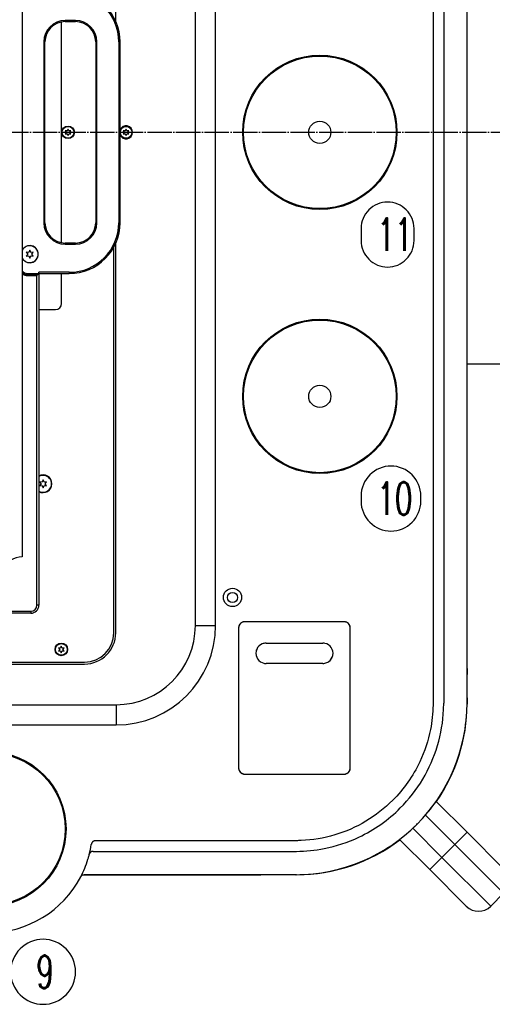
# Model space of a CAD drawing. Extents: x -1763 to 4575, y -3429 to 1051.
# Tile 190 of 193: x 4045 to 4278, y -529 to -45. Entities that reach past the tile are written whole.
import ezdxf

# ---------------------------------------------------------------- set-up
doc = ezdxf.new("R2010")
doc.units = 0
doc.linetypes.add('DASHED', pattern=[15, 7, -8])
doc.linetypes.add('DOT_CENTER', pattern=[14, 12, -1, 0, -1])
doc.layers.get('0').update_dxf_attribs({"linetype": 'CONTINUOUS'})
doc.layers.add('1', color=7, linetype='CONTINUOUS')
doc.styles.add('CONVERTER_2', font='txt.shx', dxfattribs={"width": 0.63})

# ---------------------------------------------------------------- blocks, each defined once
blk = doc.blocks.new('MANIPULATOR_TOPVIEW__658', base_point=(1892.21, 3670.62))
at = {"layer": '1', "color": 7, "linetype": 'CONTINUOUS'}
for q in [(4265.5, 190.85), (4282.5, -214)]:
    blk.add_line((4265.5, -214), q, dxfattribs=at)
blk = doc.blocks.new('TH_TV__659', base_point=(4286.02, 294))
at = {"color": 3, "linetype": 'CONTINUOUS'}
for p, q in [((4248.77, 180.91), (4248.77, -380.91)), ((4254.02, 181.07), (4254.02, -381.07)), ((4265.5, -381), (4265.5, 181)), ((4092.48, -45.43), (4092.48, 146.4)), ((4131.68, -342.8), (4131.68, 142.8)), ((4141.68, -342.8), (4141.68, 142.8)), ((4046.32, 114.63), (4046.32, -309.01)), ((4265.5, -50.85), (4265.5, -41.02)), ((4065.8, -154.34), (4065.8, -45.66)), ((4067.6, -44.9), (4067.6, -45.5)), ((4072.6, -44.9), (4067.6, -44.9)), ((4067.6, -45.5), (4072.6, -45.5)), ((4072.6, -45.5), (4072.6, -44.9)), ((4265.5, -149.15), (4265.5, -50.85)), ((4057.6, -55.5), (4057, -55.5)), ((4057, -55.5), (4057, -144.5)), ((4057.6, -144.5), (4057.6, -55.5)), ((4083.2, -55.5), (4082.6, -55.5)), ((4082.6, -55.5), (4082.6, -144.5)), ((4083.2, -144.5), (4083.2, -55.5)), ((4094, -55.5), (4094.6, -55.5)), ((4094, -55.5), (4094, -144.5)), ((4094.6, -144.5), (4094.6, -55.5)), ((4068.6, -99.31), (4067.61, -99.2)), ((4067.61, -99.2), (4068.2, -100)), ((4068.2, -100), (4067.61, -100.8)), ((4067.61, -100.8), (4068.6, -100.69)), ((4069, -98.4), (4068.6, -99.31)), ((4068.6, -100.69), (4069, -101.6)), ((4069.4, -99.31), (4069, -98.4)), ((4069, -101.6), (4069.4, -100.69)), ((4070.39, -99.2), (4069.4, -99.31)), ((4069.4, -100.69), (4070.39, -100.8)), ((4069.8, -100), (4070.39, -99.2)), ((4070.39, -100.8), (4069.8, -100)), ((4096.19, -99.2), (4096.78, -100)), ((4097.18, -99.31), (4096.19, -99.2)), ((4096.78, -100), (4096.19, -100.8)), ((4096.19, -100.8), (4097.18, -100.69)), ((4097.58, -98.4), (4097.18, -99.31)), ((4097.18, -100.69), (4097.58, -101.6)), ((4097.98, -99.31), (4097.58, -98.4)), ((4097.58, -101.6), (4097.98, -100.69)), ((4098.97, -99.2), (4097.98, -99.31)), ((4097.98, -100.69), (4098.97, -100.8)), ((4098.38, -100), (4098.97, -99.2)), ((4098.97, -100.8), (4098.38, -100)), ((4057, -144.5), (4057.6, -144.5)), ((4083.2, -144.5), (4082.6, -144.5)), ((4094, -144.5), (4094.6, -144.5)), ((4265.5, -158.98), (4265.5, -149.15)), ((4072.6, -154.5), (4067.6, -154.5)), ((4067.6, -155.1), (4067.6, -154.5)), ((4067.6, -155.1), (4072.6, -155.1)), ((4072.6, -154.5), (4072.6, -155.1)), ((4092.48, -346.4), (4092.48, -154.57)), ((4049.6, -159.13), (4048.37, -159)), ((4048.37, -159), (4049.1, -160)), ((4050.1, -158), (4049.6, -159.13)), ((4050.6, -159.13), (4050.1, -158)), ((4051.83, -159), (4050.6, -159.13)), ((4051.1, -160), (4051.83, -159)), ((4091.58, -346.4), (4091.58, -156.41)), ((4265.5, -238.25), (4265.5, -158.98)), ((4049.1, -160), (4048.37, -161)), ((4048.37, -161), (4049.6, -160.87)), ((4049.6, -160.87), (4050.1, -162)), ((4050.1, -162), (4050.6, -160.87)), ((4050.6, -160.87), (4051.83, -161)), ((4051.83, -161), (4051.1, -160)), ((4049.1, -169.5), (4054.6, -169.5)), ((4069.6, -168.9), (4054.6, -168.9)), ((4054.6, -169.5), (4054.6, -168.9)), ((4054.6, -169.5), (4069.6, -169.5)), ((4054.6, -170), (4054.6, -169.5)), ((4065.8, -184.3), (4065.8, -169.5)), ((4069.6, -168.9), (4069.6, -169.5)), ((4049.1, -170), (4049.1, -170.5)), ((4049.1, -170), (4054.1, -170)), ((4049.1, -170.5), (4053.6, -170.5)), ((4054.1, -170), (4053.6, -170.5)), ((4053.6, -332.8), (4053.6, -170.5)), ((4054.6, -170), (4054.1, -170)), ((4054.6, -170), (4054.6, -332.8)), ((4054.6, -187.3), (4062.8, -187.3)), ((4265.5, -238.75), (4265.5, -238.25)), ((4265.5, -240.25), (4265.5, -238.75)), ((4265.5, -243), (4265.5, -240.25)), ((4265.5, -341), (4265.5, -243)), ((4056.68, -271.05), (4056.18, -272.18)), ((4057.18, -272.18), (4056.68, -271.05)), ((4054.95, -272.05), (4055.68, -273.05)), ((4056.18, -272.18), (4054.95, -272.05)), ((4055.68, -273.05), (4054.95, -274.05)), ((4054.95, -274.05), (4056.18, -273.92)), ((4056.18, -273.92), (4056.68, -275.05)), ((4056.68, -275.05), (4057.18, -273.92)), ((4058.41, -272.05), (4057.18, -272.18)), ((4057.18, -273.92), (4058.41, -274.05)), ((4057.68, -273.05), (4058.41, -272.05)), ((4058.41, -274.05), (4057.68, -273.05)), ((4054.6, -332.8), (4053.6, -332.8)), ((3749.4, -335.8), (4050.6, -335.8)), ((4050.6, -336.8), (3749.4, -336.8)), ((4050.6, -335.8), (4050.6, -336.8)), ((4131.68, -342.8), (4141.68, -342.8)), ((4153, -344), (4153, -381.41)), ((4166.5, -341), (4156, -341)), ((4196.82, -341), (4166.5, -341)), ((4201.18, -341), (4196.82, -341)), ((4205, -341), (4201.18, -341)), ((4208, -413), (4208, -344)), ((4265.5, -343.75), (4265.5, -341)), ((4265.5, -345.25), (4265.5, -343.75)), ((4265.5, -345.75), (4265.5, -345.25)), ((4265.5, -364), (4265.5, -345.75)), ((4064.27, -353.8), (4064.86, -354.6)), ((4065.26, -353.91), (4064.27, -353.8)), ((4065.66, -353), (4065.26, -353.91)), ((4066.06, -353.91), (4065.66, -353)), ((4067.05, -353.8), (4066.06, -353.91)), ((4066.46, -354.6), (4067.05, -353.8)), ((4166.5, -351.5), (4194.5, -351.5)), ((4064.86, -354.6), (4064.27, -355.4)), ((4064.27, -355.4), (4065.26, -355.29)), ((4065.26, -355.29), (4065.66, -356.2)), ((4065.66, -356.2), (4066.06, -355.29)), ((4066.06, -355.29), (4067.05, -355.4)), ((4067.05, -355.4), (4066.46, -354.6)), ((3722.92, -360.9), (4077.08, -360.9)), ((3722.92, -361.8), (4077.08, -361.8)), ((4194.5, -361.5), (4166.5, -361.5)), ((4265.5, -364), (4265.5, -367)), ((4265.5, -378.5), (4265.5, -367)), ((3707.32, -381.8), (4092.68, -381.8)), ((4092.68, -381.8), (4092.68, -391.8)), ((4153, -381.41), (4153, -413)), ((4265.5, -378.5), (4265.5, -381.5)), ((3707.32, -391.8), (4092.68, -391.8)), ((4156, -416), (4205, -416)), ((4265.5, -444.61), (4250.27, -429.39)), ((4259.49, -450.62), (4245.02, -436.15)), ((4253.13, -456.99), (4238.79, -442.65)), ((4265.5, -444.61), (4259.49, -450.62)), ((4265.5, -444.61), (4283.53, -462.65)), ((4180.91, -448.77), (4082.43, -448.77)), ((4247.11, -463), (4232.28, -448.16)), ((4253.13, -456.99), (4259.49, -450.62)), ((4259.49, -450.62), (4283.53, -474.67)), ((4081.38, -454.02), (4181.07, -454.02)), ((4253.13, -456.99), (4247.11, -463)), ((4253.13, -456.99), (4277.17, -481.03)), ((4265.15, -481.03), (4247.11, -463)), ((4076.99, -465.5), (4141, -465.5)), ((4181, -465.5), (4077, -465.5)), ((4141, -465.5), (4143.75, -465.5)), ((4143.75, -465.5), (4145.25, -465.5)), ((4145.25, -465.5), (4145.75, -465.5)), ((4145.75, -465.5), (4164, -465.5)), ((4181.5, -465.5), (4164, -465.5)), ((4277.17, -481.03), (4283.53, -474.67))]:
    blk.add_line(p, q, dxfattribs=at)
at = {"color": 3, "linetype": 'DASHED'}
for p, q in [((4265.5, -381), (4265.5, 181)), ((4265.5, -50.85), (4265.5, -41.02)), ((4265.5, -149.15), (4265.5, -50.85)), ((4265.5, -158.98), (4265.5, -149.15)), ((4265.5, -238.25), (4265.5, -158.98)), ((4054.6, -169.5), (4054.6, -168.9)), ((4054.6, -187.3), (4062.8, -187.3)), ((4265.5, -238.75), (4265.5, -238.25)), ((4265.5, -238.75), (4265.5, -238.25)), ((4265.5, -240.25), (4265.5, -238.75)), ((4265.5, -240.25), (4265.5, -238.75)), ((4265.5, -243), (4265.5, -240.25)), ((4265.5, -243), (4265.5, -240.25)), ((4265.5, -341), (4265.5, -243)), ((4265.5, -341), (4265.5, -243)), ((4153, -344), (4153, -381.41)), ((4166.5, -341), (4156, -341)), ((4196.82, -341), (4166.5, -341)), ((4201.18, -341), (4196.82, -341)), ((4205, -341), (4201.18, -341)), ((4208, -413), (4208, -344)), ((4265.5, -343.75), (4265.5, -341)), ((4265.5, -343.75), (4265.5, -341)), ((4265.5, -345.25), (4265.5, -343.75)), ((4265.5, -345.25), (4265.5, -343.75)), ((4265.5, -345.75), (4265.5, -345.25)), ((4265.5, -345.75), (4265.5, -345.25)), ((4265.5, -364), (4265.5, -345.75)), ((4166.5, -351.5), (4194.5, -351.5)), ((4194.5, -361.5), (4166.5, -361.5)), ((4265.5, -378.5), (4265.5, -367)), ((4153, -381.41), (4153, -413)), ((4156, -416), (4205, -416)), ((4076.99, -465.5), (4141, -465.5)), ((4076.99, -465.5), (4141, -465.5)), ((4181, -465.5), (4077, -465.5)), ((4141, -465.5), (4143.75, -465.5)), ((4141, -465.5), (4143.75, -465.5)), ((4143.75, -465.5), (4145.25, -465.5)), ((4143.75, -465.5), (4145.25, -465.5)), ((4145.25, -465.5), (4145.75, -465.5)), ((4145.25, -465.5), (4145.75, -465.5)), ((4145.75, -465.5), (4164, -465.5))]:
    blk.add_line(p, q, dxfattribs=at)
at = {"color": 3, "linetype": 'CONTINUOUS'}
for centre, radius in [((4193, -100), 38), ((4193, -100), 37.57), ((4069, -100), 3.1), ((4193, -100), 5.45), ((4069, -100), 2.9), ((4097.58, -100), 2.9), ((4193, -230), 38), ((4193, -230), 37.57), ((4193, -230), 5.45), ((4150, -329), 4.5), ((4150, -329), 2.5), ((4065.66, -354.6), 3.1), ((4065.66, -354.6), 2.9), ((4030, -443), 38), ((4030, -443), 37.57)]:
    blk.add_circle(centre, radius, dxfattribs=at)
for centre, radius, start, end in [((4069.6, -55.5), 25, 0, 90), ((4069.6, -55.5), 24.4, 0, 90), ((4067.6, -55.5), 10.6, 90, 180), ((4067.6, -55.5), 10, 90, 180), ((4072.6, -55.5), 10.6, 0, 90), ((4072.6, -55.5), 10, 0, 90), ((4097.58, -100), 3.2, -158.6305, 158.6305), ((4067.6, -144.5), 10.6, 180, -90), ((4067.6, -144.5), 10, 180, -90), ((4069.6, -144.5), 24.4, -90, 0), ((4069.6, -144.5), 25, -90, 0), ((4072.6, -144.5), 10, -90, 0), ((4072.6, -144.5), 10.6, -90, 0), ((4050.1, -160), 4.2, 0, 154.1581), ((4050.1, -160), 4.15, 0, 155.6222), ((4050.1, -160), 4.15, -155.6222, 0), ((4050.1, -160), 4.2, -154.1581, 0), ((4049.1, -166), 3.5, -142.5878, -90), ((4049.1, -166), 4, -134.0272, -90), ((4049.1, -166), 4.5, -128.154, -90), ((4062.8, -184.3), 3, -90, 0), ((4056.68, -273.05), 4.35, 0, 118.5654), ((4056.68, -273.05), 4.15, -120.0797, 120.0797), ((4056.68, -273.05), 4.35, -118.5654, 0), ((4047.32, -321.97), 13, 94.4117, 145.6186), ((4050.6, -332.8), 4, -90, 0), ((4050.6, -332.8), 3, -90, 0), ((4092.68, -342.8), 49, -90, 0), ((4092.68, -342.8), 39, -90, 0), ((4156, -344), 3, 143.1301, 180), ((4156, -344), 3, 131.8103, 143.1301), ((4156, -344), 3, 90, 131.8103), ((4205, -344), 3, 0, 90), ((4077.08, -346.4), 14.5, -90, 0), ((4077.08, -346.4), 15.4, -90, 0), ((4166.5, -356.5), 5, 90, -90), ((4194.5, -356.5), 5, -90, 90), ((4263.5, -364), 2, -0.5966, 0), ((4263.5, -367), 2, 0, 0.5966), ((4181, -381), 84.5, -90, 0), ((4181.5, -381.5), 84, -34.8744, 0), ((4181, -378.5), 84.5, -0.0918, 0), ((4156, -413), 3, 180, -90), ((4205, -413), 3, -90, 0), ((4030, -443), 51, -14.1964, -8.6405), ((4181.5, -381.5), 84, -90, -52.6844), ((4030, -443), 51, -15.3027, -14.1964), ((4030, -443), 51, -27.5333, -17.0049), ((4030, -443), 51, -17.0049, -15.3027), ((4030, -443), 51, -90, -27.5333), ((4271.16, -475.02), 8.5, -135, -45)]:
    blk.add_arc(centre, radius, start, end, dxfattribs=at)
at = {"color": 3, "linetype": 'DASHED'}
for centre, radius, start, end in [((4156, -344), 3, 143.1301, 180), ((4156, -344), 3, 131.8103, 143.1301), ((4156, -344), 3, 90, 131.8103), ((4205, -344), 3, 0, 90), ((4166.5, -356.5), 5, 90, -90), ((4194.5, -356.5), 5, -90, 90), ((4181, -381), 84.5, -90, 0), ((4156, -413), 3, 180, -90), ((4205, -413), 3, -90, 0)]:
    blk.add_arc(centre, radius, start, end, dxfattribs=at)
at = {"color": 3, "linetype": 'CONTINUOUS'}
for points, knots in [([(4248.77, -380.91), (4248.77, -381.28), (4248.76, -381.65), (4248.69, -386.04), (4248.27, -390.05), (4246.41, -399.51), (4244.65, -404.85), (4240.59, -413.43), (4238.62, -416.8), (4234.15, -423.16), (4231.64, -426.14), (4228.89, -428.89), (4224.93, -432.85), (4220.49, -436.31), (4210.86, -442.05), (4205.71, -444.32), (4194.97, -447.53), (4189.42, -448.46), (4183.22, -448.73), (4182.62, -448.75), (4181.65, -448.76), (4181.28, -448.77), (4180.91, -448.77)], [0, 0, 0, 0, 1.045657, 1.045657, 12.425175, 12.425175, 28.250636, 28.250636, 39.229588, 39.229588, 50.208524, 50.208524, 50.208524, 66.033092, 66.033092, 81.857709, 81.857709, 97.682469, 97.682469, 99.382292, 99.382292, 100.427425, 100.427425, 100.427425, 100.427425]), ([(4181.07, -454.02), (4181.2, -454.02), (4181.33, -454.02), (4186.05, -453.99), (4190.64, -453.54), (4201.07, -451.48), (4206.81, -449.59), (4216.04, -445.23), (4219.66, -443.12), (4226.49, -438.31), (4229.7, -435.61), (4232.65, -432.65), (4236.91, -428.39), (4240.63, -423.62), (4246.81, -413.27), (4249.24, -407.74), (4252.69, -396.19), (4253.69, -390.22), (4253.99, -383.29), (4254.01, -382.37), (4254.02, -381.33), (4254.02, -381.2), (4254.02, -381.07)], [0, 0, 0, 0, 0.39209, 0.39209, 14.472717, 14.472717, 32.906377, 32.906377, 45.694838, 45.694838, 58.483305, 58.483305, 58.483305, 76.916048, 76.916048, 95.348773, 95.348773, 113.781519, 113.781519, 116.587061, 116.587061, 116.979036, 116.979036, 116.979036, 116.979036]), ([(4082.43, -448.77), (4082.4, -448.77), (4082.37, -448.77), (4082.33, -448.77), (4082.23, -448.78), (4082.11, -448.8), (4081.97, -448.84), (4081.93, -448.85), (4081.86, -448.87), (4081.79, -448.9), (4081.74, -448.92), (4081.68, -448.95), (4081.62, -448.98), (4081.58, -449), (4081.53, -449.03), (4081.48, -449.06), (4081.42, -449.1), (4081.38, -449.13), (4081.34, -449.15), (4081.29, -449.19), (4081.25, -449.23), (4081.21, -449.26), (4081.16, -449.3), (4081.12, -449.34), (4081.09, -449.37), (4081.06, -449.4), (4081.02, -449.44), (4080.99, -449.48), (4080.96, -449.51), (4080.93, -449.55), (4080.89, -449.59), (4080.88, -449.6), (4080.87, -449.62), (4080.85, -449.65), (4080.83, -449.67), (4080.82, -449.69), (4080.8, -449.71), (4080.77, -449.75), (4080.75, -449.79), (4080.73, -449.83), (4080.68, -449.9), (4080.64, -449.98), (4080.6, -450.07), (4080.56, -450.17), (4080.52, -450.25), (4080.5, -450.32), (4080.47, -450.42), (4080.44, -450.53), (4080.42, -450.66)], [0, 0, 0, 0, 0.102829, 0.102829, 0.102829, 0.469726, 0.469726, 0.469726, 0.658102, 0.658102, 0.658102, 0.849, 0.849, 0.849, 1.012577, 1.012577, 1.012577, 1.177322, 1.177322, 1.177322, 1.342789, 1.342789, 1.342789, 1.508456, 1.508456, 1.508456, 1.656701, 1.656701, 1.656701, 1.804287, 1.804287, 1.804287, 1.877693, 1.877693, 1.877693, 1.950054, 1.950054, 1.950054, 2.091352, 2.091352, 2.091352, 2.365586, 2.365586, 2.365586, 2.638197, 2.638197, 2.638197, 2.987264, 2.987264, 2.987264, 2.987264])]:
    blk.add_open_spline(points, degree=3, knots=knots, dxfattribs=at)
for points in [[(4081.38, -454.02), (4080.5, -454.01), (4079.66, -454.66), (4079.44, -455.51)], [(4075.22, -466.58), (4075.56, -465.93), (4076.27, -465.5), (4077, -465.5)]]:
    blk.add_open_spline(points, degree=3, dxfattribs=at)
blk = doc.blocks.new('TEXT__660', base_point=(3432.32, 320))
at = {"layer": '1', "color": 1}
for points in [[(4226.36, -166.32), (4226.36, -166.32, 0.414214), (4239.4, -153.28), (4239.4, -147.36, 0.414214), (4226.36, -134.32), (4226.36, -134.32, 0.414214), (4213.32, -147.36), (4213.32, -153.28, 0.414214)], [(4228.04, -296.32), (4228.04, -296.32, 0.414214), (4242.76, -281.6), (4242.76, -279.04, 0.414214), (4228.04, -264.32), (4228.04, -264.32, 0.414214), (4213.32, -279.04), (4213.32, -281.6, 0.414214)], [(4056.68, -529.32), (4056.68, -529.32, 0.414214), (4072.68, -513.32), (4072.68, -513.32, 0.414214), (4056.68, -497.32), (4056.68, -497.32, 0.414214), (4040.68, -513.32), (4040.68, -513.32, 0.414214)]]:
    blk.add_lwpolyline(points, format="xyb", close=True, dxfattribs=at)
at = {"layer": '1', "color": 1, "style": 'CONVERTER_2', "width": 0.63}
for s, p in [('11', (4221.32, -158.32)), ('10', (4221.32, -288.32)), ('9', (4053.32, -521.32))]:
    blk.add_text(s, height=16, dxfattribs=at).set_placement(p)
blk = doc.blocks.new('TH_B__661', base_point=(3631.73, -372.51))
at = {"layer": '1', "color": 1, "linetype": 'DOT_CENTER'}
blk.add_line((3501.75, -100), (4298.64, -100), dxfattribs=at)
at = {"layer": '1'}
for name, p in [('TEXT__660', (3432.32, 320)), ('MANIPULATOR_TOPVIEW__658', (1892.21, 3670.62)), ('TH_TV__659', (4286.02, 294))]:
    blk.add_blockref(name, p, dxfattribs=at)
blk = doc.blocks.new('GEOMETRY__662', base_point=(13747.76, 2238.74))
blk.add_blockref('TH_B__661', (3631.73, -372.51))
blk = doc.blocks.new('D-E6978-60041-1S11B__663', base_point=(13971.2, 2424.87))
at = {"layer": '1'}
blk.add_blockref('GEOMETRY__662', (13747.76, 2238.74), dxfattribs=at)

msp = doc.modelspace()

# ---------------------------------------------------------------- block references
msp.add_blockref('D-E6978-60041-1S11B__663', (13971.2, 2424.87))

doc.saveas('drawing.dxf')
